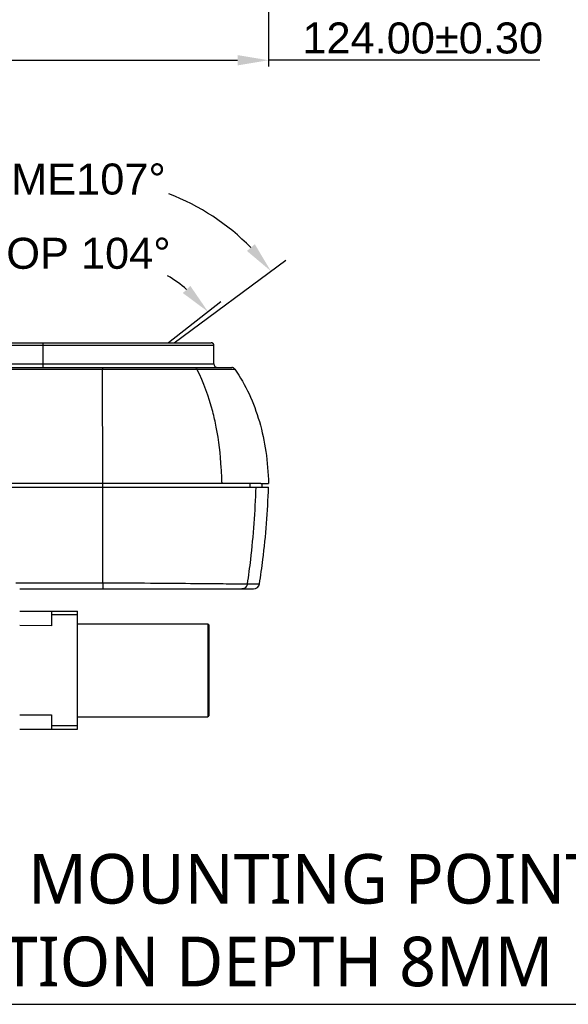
# Model space of a CAD drawing. Header units: millimetres. Extents: x 2163 to 2692, y -1564 to -1190.
# Tile 5 of 48: x 2406 to 2450, y -1465 to -1386. Entities that reach past the tile are written whole.
import ezdxf

# ---------------------------------------------------------------- set-up
doc = ezdxf.new("R2010")
doc.units = ezdxf.units.MM
doc.styles.add('HANA', font='arial.ttf')
doc.dimstyles.new('HANA$2', dxfattribs={"dimtxt": 2.5, "dimasz": 2.5, "dimexe": 0.5, "dimexo": 0.2, "dimgap": 0.5, "dimtad": 1, "dimtih": 1, "dimtoh": 1, "dimzin": 1, "dimdsep": 46, "dimtxsty": 'HANA', "dimcen": 0, "dimclrd": 3, "dimclre": 3, "dimclrt": 4, "dimadec": 0, "dimazin": 0, "dimtfac": 1, "dimtmove": 0, "dimatfit": 3, "dimfxl": 1, "dimtzin": 0, "dimarcsym": 0})
doc.dimstyles.new('HANA$3', dxfattribs={"dimtxt": 2.5, "dimasz": 2.5, "dimexe": 0.5, "dimexo": 0.2, "dimgap": 0.5, "dimtad": 1, "dimtih": 1, "dimtoh": 1, "dimzin": 1, "dimdsep": 46, "dimtxsty": 'HANA', "dimcen": 0, "dimclrd": 3, "dimclre": 3, "dimclrt": 4, "dimadec": 0, "dimazin": 0, "dimtfac": 1, "dimtmove": 0, "dimatfit": 3, "dimfxl": 1, "dimtzin": 0, "dimarcsym": 0})
doc.dimstyles.new('HANA$7', dxfattribs={"dimtxt": 2.5, "dimasz": 2.5, "dimexe": 0.5, "dimexo": 0.2, "dimgap": 0.5, "dimtad": 1, "dimzin": 1, "dimdsep": 46, "dimtxsty": 'HANA', "dimcen": 0, "dimclrd": 3, "dimclre": 3, "dimclrt": 4, "dimadec": 0, "dimazin": 0, "dimtfac": 1, "dimtmove": 0, "dimatfit": 3, "dimfxl": 1, "dimtzin": 0, "dimarcsym": 0})

# ---------------------------------------------------------------- blocks, each defined once
blk = doc.blocks.new('*D32')
at = {"lineweight": -2}
for p, q in [((2301.612, -1367.468), (2301.612, -1409.398)), ((2425.634, -1367.457), (2425.634, -1409.398)), ((2304.112, -1408.898), (2423.134, -1408.898)), ((2428.134, -1408.898), (2425.634, -1408.898)), ((2447.483, -1408.898), (2428.134, -1408.898))]:
    blk.add_line(p, q, dxfattribs=at)
for points in [[(2304.112, -1408.482), (2304.112, -1409.315), (2301.612, -1408.898)], [(2423.134, -1409.315), (2423.134, -1408.482), (2425.634, -1408.898)]]:
    blk.add_solid(points)
at = {"layer": 'Defpoints', "color": 0}
for p in [(2301.612, -1367.268), (2425.634, -1367.257), (2425.634, -1408.898)]:
    blk.add_point(p, dxfattribs=at)
at = {"insert": (2438.059, -1407.121), "char_height": 2.5, "attachment_point": 5, "style": 'HANA'}
blk.add_mtext('124.00{\\fArial|b0|i0|c0|p34;%%P0.30}', dxfattribs=at)
blk = doc.blocks.new('*D55')
at = {"lineweight": -2}
for start, end in [(121.41457, 130.27257), (49.72743, 58.58543)]:
    blk.add_arc((2411.123, -1436.717), 12.235, start, end, dxfattribs=at)
for points in [[(2402.914, -1427.093), (2403.515, -1427.67), (2401.482, -1429.184)], [(2418.732, -1427.67), (2419.333, -1427.093), (2420.765, -1429.184)]]:
    blk.add_solid(points)
at = {"layer": 'Defpoints', "color": 0}
for p in [(2414.769, -1425.037), (2400.476, -1428.398), (2421.771, -1428.398), (2404.672, -1431.677), (2417.574, -1431.677)]:
    blk.add_point(p, dxfattribs=at)
at = {"lineweight": 0, "insert": (2411.123, -1424.481), "char_height": 2.5, "attachment_point": 5, "style": 'HANA'}
blk.add_mtext('OP 104°', dxfattribs=at)
blk = doc.blocks.new('*D54')
at = {"lineweight": -2}
for start, end in [(110.75973, 135.66569), (44.33431, 69.24027)]:
    blk.add_arc((2411.123, -1436.793), 18.298, start, end, dxfattribs=at)
for points in [[(2397.718, -1423.736), (2398.353, -1424.276), (2396.414, -1425.909)], [(2423.894, -1424.276), (2424.529, -1423.736), (2425.832, -1425.909)]]:
    blk.add_solid(points)
at = {"layer": 'Defpoints', "color": 0}
for p in [(2370.882, -1407.016), (2416.727, -1419.374), (2427.032, -1425.021), (2418.038, -1431.677), (2412.976, -1438.164)]:
    blk.add_point(p, dxfattribs=at)
at = {"lineweight": 0, "insert": (2411.123, -1418.495), "char_height": 2.5, "attachment_point": 5, "style": 'HANA'}
blk.add_mtext('ME107%%D', dxfattribs=at)

msp = doc.modelspace()

# ---------------------------------------------------------------- linework, layer by layer
for p, q in [((2418.038, -1411.62), (2427.032, -1404.965)), ((2421.802, -1408.317), (2417.574, -1411.62)), ((2421.803, -1408.317), (2417.575, -1411.62))]:
    msp.add_line(p, q)
at = {"color": 7, "linetype": 'Continuous'}
for p, q in [((2306.023, -1411.82), (2421.223, -1411.82)), ((2306.223, -1411.62), (2421.023, -1411.62)), ((2407.463, -1413.62), (2407.463, -1411.62)), ((2407.463, -1413.62), (2407.463, -1411.62)), ((2421.223, -1413.32), (2421.223, -1411.82)), ((2304.578, -1413.62), (2422.668, -1413.62)), ((2306.023, -1413.32), (2421.223, -1413.32)), ((2363.623, -1413.752), (2412.228, -1413.751)), ((2412.228, -1413.747), (2412.253, -1413.747)), ((2412.228, -1413.751), (2412.253, -1413.751)), ((2412.273, -1422.97), (2412.253, -1413.747)), ((2412.253, -1413.747), (2412.487, -1413.747)), ((2412.487, -1413.747), (2419.486, -1413.748)), ((2419.486, -1413.748), (2422.914, -1413.748)), ((2422.428, -1413.748), (2422.914, -1413.748)), ((2425.012, -1422.97), (2363.623, -1422.97)), ((2369.123, -1423.27), (2424.625, -1423.27)), ((2412.273, -1430.979), (2412.273, -1422.97)), ((2424.161, -1423.27), (2424.161, -1422.97)), ((2424.625, -1423.27), (2425.021, -1423.27)), ((2425.012, -1422.97), (2425.629, -1422.97)), ((2425.021, -1423.27), (2425.634, -1423.27)), ((2425.134, -1423.27), (2425.134, -1422.97)), ((2405.283, -1430.979), (2412.273, -1430.979)), ((2412.273, -1430.979), (2412.273, -1431.47)), ((2423.943, -1431.048), (2424.903, -1431.048)), ((2405.583, -1431.47), (2424.409, -1431.47)), ((2405.584, -1433.271), (2410.234, -1433.271)), ((2408.134, -1433.271), (2408.134, -1434.431)), ((2410.234, -1433.57), (2408.134, -1433.57)), ((2410.234, -1442.77), (2410.234, -1433.271)), ((2408.134, -1434.433), (2405.584, -1434.429)), ((2410.234, -1434.27), (2420.734, -1434.27)), ((2420.834, -1434.37), (2420.734, -1434.27)), ((2420.734, -1434.27), (2420.734, -1441.77)), ((2420.834, -1434.37), (2420.834, -1441.67)), ((2405.584, -1441.612), (2408.134, -1441.612)), ((2408.134, -1441.612), (2408.134, -1442.77)), ((2410.234, -1441.77), (2420.734, -1441.77)), ((2420.834, -1441.67), (2420.734, -1441.77)), ((2405.584, -1442.769), (2410.234, -1442.769)), ((2408.134, -1442.47), (2410.234, -1442.47))]:
    msp.add_line(p, q, dxfattribs=at)
at = {"color": 3}
msp.add_line((2417.327, -1411.813), (2417.327, -1411.813), dxfattribs=at)
msp.add_line((2417.327, -1411.813), (2417.327, -1411.813), dxfattribs=at)
at = {"color": 7, "linetype": 'Continuous'}
msp.add_lwpolyline([(2421.223, -1411.82), (2421.221, -1411.793), (2421.215, -1411.765), (2421.206, -1411.738), (2421.192, -1411.713), (2421.175, -1411.69), (2421.155, -1411.669), (2421.132, -1411.652), (2421.107, -1411.638), (2421.08, -1411.628), (2421.052, -1411.622), (2421.023, -1411.62)], dxfattribs=at)
for centre, radius, start, end in [((2421.523, -1413.32), 0.3, 180, 270), ((2422.668, -1413.92), 0.3, 34.92587, 90), ((2424.409, -1430.97), 0.5, 270, 351.06557)]:
    msp.add_arc(centre, radius, start, end, dxfattribs=at)
for points, knots in [([(2412.227, -1413.62), (2412.231, -1413.62), (2412.238, -1413.635), (2412.243, -1413.658), (2412.249, -1413.699), (2412.251, -1413.73), (2412.253, -1413.747)], [0, 0, 0, 0, 0.085541, 0.283723, 0.594047, 1, 1, 1, 1]), ([(2419.674, -1413.62), (2419.71, -1413.62), (2419.789, -1413.648), (2419.838, -1413.712), (2419.857, -1413.748)], [0, 0, 0, 0, 0.468032, 1, 1, 1, 1]), ([(2421.423, -1418.429), (2421.34, -1418.004), (2420.979, -1416.396), (2420.417, -1414.826), (2419.857, -1413.748)], [0, 0, 0, 0, 0.263125, 1, 1, 1, 1]), ([(2422.914, -1413.748), (2423.354, -1414.379), (2424.131, -1415.745), (2424.959, -1417.994), (2425.474, -1420.427), (2425.609, -1422.111), (2425.629, -1422.97)], [0, 0, 0, 0, 0.236675, 0.481153, 0.735378, 1, 1, 1, 1]), ([(2421.876, -1422.859), (2421.868, -1422.476), (2421.808, -1420.992), (2421.632, -1419.511), (2421.423, -1418.429)], [0, 0, 0, 0, 0.257854, 1, 1, 1, 1]), ([(2421.876, -1422.859), (2421.876, -1422.874), (2421.875, -1422.899), (2421.879, -1422.932), (2421.882, -1422.954), (2421.878, -1422.976), (2421.859, -1422.98), (2421.843, -1422.976), (2421.831, -1422.973), (2421.825, -1422.97)], [0, 0, 0, 0, 0.279188, 0.43686, 0.587515, 0.690993, 0.779052, 0.889642, 1, 1, 1, 1]), ([(2423.943, -1431.048), (2424.038, -1430.401), (2424.378, -1427.82), (2424.569, -1425.219), (2424.625, -1423.27)], [0, 0, 0, 0, 0.251113, 1, 1, 1, 1]), ([(2424.903, -1431.048), (2425.004, -1430.401), (2425.369, -1427.822), (2425.574, -1425.22), (2425.634, -1423.27)], [0, 0, 0, 0, 0.251284, 1, 1, 1, 1]), ([(2412.273, -1430.979), (2413.556, -1430.979), (2415.91, -1430.985), (2419.148, -1431.019), (2421.755, -1431.045), (2423.291, -1431.048), (2423.943, -1431.048)], [0, 0, 0, 0, 0.329783, 0.605225, 0.832393, 1, 1, 1, 1]), ([(2423.943, -1431.048), (2423.927, -1431.16), (2423.843, -1431.327), (2423.65, -1431.448), (2423.539, -1431.47), (2423.484, -1431.47)], [0, 0, 0, 0, 0.507559, 0.756126, 1, 1, 1, 1])]:
    msp.add_open_spline(points, degree=3, knots=knots, dxfattribs=at)

# ---------------------------------------------------------------- texts
at = {"lineweight": 0, "insert": (2376.959, -1452.84), "char_height": 4, "attachment_point": 1, "style": 'HANA'}
msp.add_mtext('{\\fMicrosoft YaHei|b0|i0|c0|p34;1/4-20 UNC MOUNTING POINT\\PMAX INSERTION DEPTH 8MM\\fArial|b0|i0|c0|p34; }', dxfattribs=at)

# ---------------------------------------------------------------- dimensions: what is measured, and where the dimension line sits
dim = msp.add_linear_dim(base=(2425.634, -1388.842), p1=(2301.612, -1347.211), p2=(2425.634, -1347.201), text='124.00{\\fArial|b0|i0|c0|p34;%%P0.30}', dimstyle='HANA$3', override={"dimcen": 1.5, "dimclrd": 256, "dimclre": 256, "dimclrt": 256, "dimtol": 1, "dimtp": 0.15, "dimtm": 0.15, "dimtfillclr": 3})
dim.commit()
dim.dimension.update_dxf_attribs({"geometry": '*D32', "text_midpoint": (2438.059, -1388.842), "dimtype": 160, "insert": (0, 20.056)})
at = {"lineweight": 0}
for base, line1, line2, text, picture, middle in [((2416.727, -1399.318), ((2412.976, -1418.108), (2370.882, -1386.96)), ((2418.038, -1411.62), (2427.032, -1404.965)), 'ME107%%D', '*D54', (2411.123, -1398.439)), ((2414.769, -1404.981), ((2400.476, -1408.342), (2404.672, -1411.62)), ((2421.771, -1408.342), (2417.574, -1411.62)), 'OP 104°', '*D55', (2411.123, -1404.425))]:
    dim = msp.add_angular_dim_2l(base=base, line1=line1, line2=line2, text=text, dimstyle='HANA$2', override={"dimcen": 1.5, "dimclrd": 256, "dimclre": 256, "dimclrt": 256, "dimadec": 1, "dimtp": 0.1, "dimtm": 0.1, "dimtfillclr": 3}, dxfattribs=at)
    dim.commit()
    dim.dimension.update_dxf_attribs({"geometry": picture, "text_midpoint": middle, "dimtype": 162, "insert": (0, 20.056)})

# ---------------------------------------------------------------- leaders
msp.add_leader([(2364.504, -1427.434), (2376.959, -1464.958), (2452.109, -1464.941)], dimstyle='HANA$7', override={"dimgap": 0.5, "dimtad": 0, "dimcen": 1.5, "dimclrd": 256, "dimtp": 0.1, "dimtm": 0.1, "dimtfillclr": 3})

doc.saveas('drawing.dxf')
